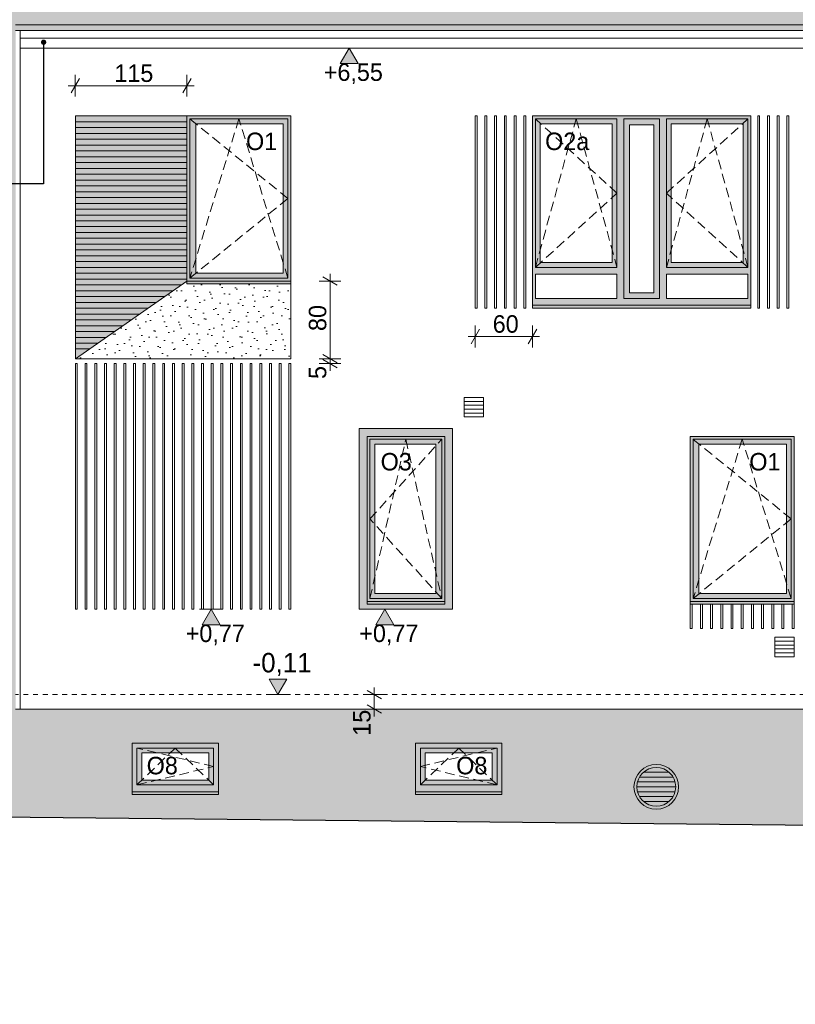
# Model space of a CAD drawing. Extents: x -149893 to 127691, y 5328 to 37028.
# Tile 4 of 88: x -119384 to -111393, y 17613 to 27755. Entities that reach past the tile are written whole.
import ezdxf

# ---------------------------------------------------------------- set-up
doc = ezdxf.new("R2010")
doc.units = 0
doc.header["$MEASUREMENT"] = 0
doc.linetypes.add('Hidden Line', pattern=[100, 50, -50])
doc.linetypes.add('Krawędzie ukryte', pattern=[150, 100, -50])
for name, color, linetype, lineweight, true_color in [('arch izolacje_Nr_Pióra__9', 7, 'Continuous', 13, 0x3dad99), ('Arch kolorystyka_Nr_Pióra__54', 7, 'Continuous', 25, 0xbd8b17), ('Arch kolorystyka_Nr_Pióra__81', 7, 'Continuous', 13, 0x6a6a6a), ('Arch okna_Nr_Pióra__82', 7, 'Continuous', 20, 0xaaaaaa), ('Arch okna_Nr_Pióra__84', 7, 'Continuous', 15, 0x41c341)]:
    doc.layers.add(name, color=color, linetype=linetype, lineweight=lineweight, true_color=true_color)
for name, color, linetype, lineweight in [('Arch okna_Nr_Pióra__100', 2, 'Continuous', 13), ('Arch okna_Nr_Pióra__19', 255, 'Continuous', 20), ('Arch okna_Nr_Pióra__5', 7, 'Continuous', 13), ('Arch opisy okien_Nr_Pióra__21', 7, 'Continuous', 13), ('Arch opisy_Nr_Pióra__21', 7, 'Continuous', 13), ('Arch wymiary_Nr_Pióra__21', 7, 'Continuous', 13), ('Arch wymiary_Nr_Pióra__5', 7, 'Continuous', 13), ('INWENT DACH_Nr_Pióra__21', 7, 'Continuous', 13), ('INWENT TEREN_Nr_Pióra__1', 7, 'Continuous', 25), ('INWENT. OKNA_Nr_Pióra__5', 7, 'Continuous', 13), ('INWENT.ŚCIANY_Nr_Pióra__5', 7, 'Continuous', 13)]:
    doc.layers.add(name, color=color, linetype=linetype, lineweight=lineweight)
doc.layers.add('Arch wymiary', color=7, linetype='Continuous')
doc.styles.add('GENERATED_STYLE_1', font='txt')
doc.styles.add('GENERATED_STYLE_3', font='txt')
doc.styles.add('GENERATED_STYLE_8', font='txt')
doc.dimstyles.new('GENERATED_STYLE__5', dxfattribs={"dimtxt": 179.999995, "dimasz": 114, "dimexe": 0.18, "dimexo": 0, "dimgap": 0.09, "dimtad": 1, "dimtih": 1, "dimtoh": 1, "dimdec": 0, "dimlfac": 0.1, "dimzin": 0, "dimdsep": 46, "dimtxsty": 'GENERATED_STYLE_3', "dimblk": 'ARROWHEAD_2', "dimblk1": 'ARROWHEAD_2', "dimblk2": 'ARROWHEAD_2', "dimcen": 0.09, "dimclrd": 7, "dimclre": 7, "dimclrt": 7, "dimazin": 0, "dimtfac": 1, "dimtdec": 4, "dimtmove": 0, "dimatfit": 3, "dimfxl": 0, "dimtolj": 1, "dimtzin": 0, "dimarcsym": 0})
doc.dimstyles.new('GENERATED_STYLE__6', dxfattribs={"dimtxt": 179.999995, "dimasz": 114, "dimexe": 0.18, "dimexo": 0, "dimgap": 0.09, "dimtad": 1, "dimdec": 0, "dimlfac": 0.1, "dimzin": 0, "dimdsep": 46, "dimtxsty": 'GENERATED_STYLE_3', "dimblk": 'ARROWHEAD_2', "dimblk1": 'ARROWHEAD_2', "dimblk2": 'ARROWHEAD_2', "dimcen": 0.09, "dimclrd": 7, "dimclre": 7, "dimclrt": 7, "dimazin": 0, "dimtfac": 1, "dimtdec": 4, "dimtmove": 0, "dimatfit": 3, "dimfxl": 0, "dimtolj": 1, "dimtzin": 0, "dimarcsym": 0})
doc.dimstyles.new('GENERATED_STYLE__8', dxfattribs={"dimtxt": 0.18, "dimasz": 109.44, "dimexe": 0.18, "dimexo": 0.0625, "dimgap": 0.09, "dimtad": 0, "dimtih": 1, "dimtoh": 1, "dimdec": 4, "dimzin": 0, "dimdsep": 46, "dimcen": 0.09, "dimadec": 0, "dimazin": 0, "dimtfac": 1, "dimtdec": 4, "dimtmove": 0, "dimatfit": 3, "dimldrblk": 'ARROWHEAD_11', "dimfxl": 0, "dimtolj": 1, "dimtzin": 0, "dimarcsym": 0})
pattern_1 = [(45, (0, 300), (-95.45942, 95.45942), [0, -90, 0, -135]), (110, (300, 300), (126.8585, 46.17272), [0, -66, 0, -114])]

# ---------------------------------------------------------------- blocks, each defined once
blk = doc.blocks.new('Wymiary_79', base_point=(-116724, 20803))
at = {"layer": 'Arch wymiary_Nr_Pióra__21', "linetype": 'Continuous'}
blk.add_hatch(color=256, dxfattribs=at).paths.add_polyline_path([(-116724, 20803), (-116816, 20963), (-116631, 20963)], flags=0)
for p, q in [((-116724, 20803), (-116816, 20963)), ((-116816, 20963), (-116631, 20963)), ((-116631, 20963), (-116724, 20803)), ((-116724, 20803), (-116844, 20803)), ((-116724, 20803), (-116604, 20803))]:
    blk.add_line(p, q, dxfattribs=at)
at = {"layer": 'Arch wymiary_Nr_Pióra__21', "insert": (-116986, 20995), "char_height": 200, "attachment_point": 7, "style": 'GENERATED_STYLE_1'}
blk.add_mtext('{-0,11}', dxfattribs=at)
blk = doc.blocks.new('*D349')
at = {"layer": 'Arch wymiary_Nr_Pióra__5', "linetype": 'Continuous'}
for p, q in [((-118811, 26962), (-118811, 27187)), ((-117661, 26962), (-117661, 27187)), ((-118768, 27150), (-118854, 27000)), ((-117704, 27000), (-117618, 27150)), ((-118884, 27075), (-118811, 27075)), ((-118811, 27075), (-117661, 27075)), ((-117661, 27075), (-117588, 27075))]:
    blk.add_line(p, q, dxfattribs=at)
at = {"layer": 'Arch wymiary_Nr_Pióra__5', "insert": (-118409, 27111), "char_height": 180, "attachment_point": 7, "style": 'GENERATED_STYLE_3'}
blk.add_mtext('{115}', dxfattribs=at)
blk = doc.blocks.new('ARROWHEAD_2')
at = {"color": 0, "linetype": 'Continuous', "lineweight": 0}
for p, q in [((0, 0), (-1, 0)), ((-0.378, -0.655), (0.378, 0.655))]:
    blk.add_line(p, q, dxfattribs=at)
blk = doc.blocks.new('*D350')
at = {"layer": 'Arch wymiary_Nr_Pióra__5', "linetype": 'Continuous'}
for p, q in [((-116074, 24263), (-116299, 24263)), ((-116262, 24306), (-116112, 24220)), ((-116262, 24256), (-116112, 24170)), ((-116187, 24213), (-116187, 24263)), ((-116074, 24213), (-116299, 24213)), ((-116187, 24139), (-116187, 24213))]:
    blk.add_line(p, q, dxfattribs=at)
at = {"layer": 'Arch wymiary_Nr_Pióra__5', "char_height": 180, "attachment_point": 7, "rotation": 90, "style": 'GENERATED_STYLE_3'}
for s, insert in [('{80}', (-116223, 24548)), ('{5}', (-116223, 24054))]:
    blk.add_mtext(s, dxfattribs=dict(at, insert=insert))
blk = doc.blocks.new('*D351')
at = {"layer": 'Arch wymiary_Nr_Pióra__5', "linetype": 'Continuous'}
for p, q in [((-116074, 25063), (-116299, 25063)), ((-116112, 25020), (-116262, 25106)), ((-116187, 25063), (-116187, 25136)), ((-116187, 24263), (-116187, 25063)), ((-116074, 24263), (-116299, 24263)), ((-116262, 24306), (-116112, 24220))]:
    blk.add_line(p, q, dxfattribs=at)
at = {"layer": 'Arch wymiary_Nr_Pióra__5', "char_height": 180, "attachment_point": 7, "rotation": 90, "style": 'GENERATED_STYLE_3'}
for s, insert in [('{80}', (-116223, 24548)), ('{5}', (-116223, 24054))]:
    blk.add_mtext(s, dxfattribs=dict(at, insert=insert))
blk = doc.blocks.new('*D352')
at = {"layer": 'Arch wymiary_Nr_Pióra__5', "linetype": 'Continuous'}
for p, q in [((-114648, 24567), (-114734, 24417)), ((-114691, 24379), (-114691, 24604)), ((-114144, 24417), (-114058, 24567)), ((-114101, 24379), (-114101, 24604)), ((-114764, 24492), (-114691, 24492)), ((-114691, 24492), (-114101, 24492)), ((-114101, 24492), (-114028, 24492))]:
    blk.add_line(p, q, dxfattribs=at)
at = {"layer": 'Arch wymiary_Nr_Pióra__5', "insert": (-114511, 24528), "char_height": 180, "attachment_point": 7, "style": 'GENERATED_STYLE_3'}
blk.add_mtext('{60}', dxfattribs=at)
blk = doc.blocks.new('Wymiary_99', base_point=(-117411, 21683))
at = {"layer": 'Arch wymiary_Nr_Pióra__5', "linetype": 'Continuous'}
blk.add_hatch(color=256, dxfattribs=at).paths.add_polyline_path([(-117411, 21683), (-117504, 21523), (-117318, 21523)], flags=0)
for p, q in [((-117411, 21683), (-117531, 21683)), ((-117411, 21683), (-117504, 21523)), ((-117411, 21683), (-117291, 21683)), ((-117318, 21523), (-117411, 21683)), ((-117504, 21523), (-117318, 21523))]:
    blk.add_line(p, q, dxfattribs=at)
at = {"layer": 'Arch wymiary_Nr_Pióra__5', "insert": (-117674, 21311), "char_height": 180, "attachment_point": 7, "style": 'GENERATED_STYLE_3'}
blk.add_mtext('{+0,77}', dxfattribs=at)
blk = doc.blocks.new('Wymiary_100', base_point=(-115624, 21683))
at = {"layer": 'Arch wymiary_Nr_Pióra__5', "linetype": 'Continuous'}
blk.add_hatch(color=256, dxfattribs=at).paths.add_polyline_path([(-115624, 21683), (-115716, 21523), (-115531, 21523)], flags=0)
for p, q in [((-115624, 21683), (-115744, 21683)), ((-115624, 21683), (-115716, 21523)), ((-115624, 21683), (-115504, 21683)), ((-115531, 21523), (-115624, 21683)), ((-115716, 21523), (-115531, 21523))]:
    blk.add_line(p, q, dxfattribs=at)
at = {"layer": 'Arch wymiary_Nr_Pióra__5', "insert": (-115886, 21311), "char_height": 180, "attachment_point": 7, "style": 'GENERATED_STYLE_3'}
blk.add_mtext('{+0,77}', dxfattribs=at)
blk = doc.blocks.new('*D388')
at = {"layer": 'Arch wymiary_Nr_Pióra__5', "linetype": 'Continuous'}
for p, q in [((-115619, 20803), (-115844, 20803)), ((-115656, 20760), (-115806, 20846)), ((-115731, 20803), (-115731, 20876)), ((-115731, 20653), (-115731, 20803)), ((-115806, 20696), (-115656, 20610)), ((-115619, 20653), (-115844, 20653)), ((-115731, 20579), (-115731, 20653))]:
    blk.add_line(p, q, dxfattribs=at)
at = {"layer": 'Arch wymiary_Nr_Pióra__5', "insert": (-115767, 20379), "char_height": 180, "attachment_point": 7, "rotation": 90, "style": 'GENERATED_STYLE_3'}
blk.add_mtext('{15}', dxfattribs=at)
blk = doc.blocks.new('Wymiary_110', base_point=(-115990, 27463))
at = {"layer": 'Arch wymiary_Nr_Pióra__5', "linetype": 'Continuous'}
blk.add_hatch(color=256, dxfattribs=at).paths.add_polyline_path([(-115990, 27463), (-116082, 27303), (-115897, 27303)], flags=0)
for p, q in [((-115990, 27463), (-116110, 27463)), ((-115990, 27463), (-116082, 27303)), ((-115990, 27463), (-115870, 27463)), ((-115897, 27303), (-115990, 27463)), ((-116082, 27303), (-115897, 27303))]:
    blk.add_line(p, q, dxfattribs=at)
at = {"layer": 'Arch wymiary_Nr_Pióra__5', "insert": (-116252, 27091), "char_height": 180, "attachment_point": 7, "style": 'GENERATED_STYLE_3'}
blk.add_mtext('{+6,55}', dxfattribs=at)
blk = doc.blocks.new('ARROWHEAD_11')
at = {"color": 0, "linetype": 'Continuous', "lineweight": 0}
blk.add_line((0, 0), (-1, 0), dxfattribs=at)
at = {"color": 0, "linetype": 'Continuous', "lineweight": 0, "const_width": 0.25, "flags": 128}
blk.add_lwpolyline([(-0.125, 0, 1), (0.125, 0, 1)], format="xyb", close=True, dxfattribs=at)

msp = doc.modelspace()

# ---------------------------------------------------------------- hatches: boundary and pattern name
at = {"layer": 'Arch kolorystyka_Nr_Pióra__54', "linetype": 'Continuous'}
msp.add_hatch(color=256, dxfattribs=at).paths.add_polyline_path([(-118810.9, 24262.8), (-117660.9, 25062.8), (-117660.9, 26762.8), (-118810.9, 26762.8)], flags=0)
at = {"layer": 'Arch kolorystyka_Nr_Pióra__81', "linetype": 'Continuous'}
h = msp.add_hatch(color=256, dxfattribs=at)
h.paths.add_polyline_path([(-120405.9, 33202.8), (-120405.9, 27642.9), (-119535.9, 27642.9), (-119535.9, 19539.6), (-119425.9, 19539.6), (-119425.9, 27642.9), (-101695.9, 27642.9), (-101695.9, 19602.8), (-101715.9, 19602.8), (-101715.9, 19542.8, 0.4142136), (-101695.9, 19522.8), (-101695.9, 19359.6), (-101585.9, 19359.6), (-101585.9, 19522.8, 0.4142136), (-101565.9, 19542.8), (-101565.9, 19602.8), (-101585.9, 19602.8), (-101585.9, 27642.9), (-90183.4, 27642.9), (-90183.4, 19192.8), (-90073.4, 19192.8), (-90073.4, 27642.9), (-77115.9, 27642.9), (-77115.9, 19292.8), (-77005.9, 19292.8), (-77005.9, 27642.9), (-76315.9, 27642.9), (-76315.9, 33202.8), (-78565.9, 33202.8), (-78565.9, 33762.8), (-80315.9, 33762.8), (-80315.9, 33202.8), (-80905.9, 33202.8), (-80905.9, 33762.8), (-81545.9, 33762.8), (-81545.9, 33202.8), (-104413, 33202.8), (-104413, 33762.8), (-106715.4, 33762.8), (-106715.4, 33202.8), (-107814.8, 33202.8), (-107814.8, 33762.8), (-111476.4, 33762.8), (-111476.4, 33202.8), (-112589.5, 33202.8), (-112589.5, 33762.8), (-114291.8, 33762.8), (-114291.8, 33202.8), (-115135.1, 33202.8), (-115135.1, 33762.8), (-117437.5, 33762.8), (-117437.5, 33202.8)], flags=0)
h.paths.add_polyline_path([(-118310.9, 29036.9), (-118310.9, 29889.3), (-117230.9, 29889.3), (-117230.9, 29036.9)], flags=0)
h.paths.add_polyline_path([(-113810.9, 29036.9), (-114890.9, 29036.9), (-114890.9, 29889.3), (-113810.9, 29889.3)], flags=0)
h.paths.add_polyline_path([(-113660.9, 29889.3), (-112580.9, 29889.3), (-112580.9, 29036.9), (-113660.9, 29036.9)], flags=0)
h.paths.add_polyline_path([(-110885.9, 29036.9), (-110885.9, 29889.3), (-109805.9, 29889.3), (-109805.9, 29036.9)], flags=0)
h.paths.add_polyline_path([(-108575.9, 29036.9), (-109655.9, 29036.9), (-109655.9, 29889.3), (-108575.9, 29889.3)], flags=0)
h.paths.add_polyline_path([(-106595.9, 29889.3), (-105515.9, 29889.3), (-105515.9, 29036.9), (-106595.9, 29036.9)], flags=0)
h.paths.add_polyline_path([(-105365.9, 29036.9), (-105365.9, 29889.3), (-104285.9, 29889.3), (-104285.9, 29036.9)], flags=0)
h.paths.add_polyline_path([(-101135.9, 29036.9), (-102215.9, 29036.9), (-102215.9, 29889.3), (-101135.9, 29889.3)], flags=0)
h.paths.add_polyline_path([(-96905.9, 29036.9), (-97985.9, 29036.9), (-97985.9, 29889.3), (-96905.9, 29889.3)], flags=0)
h.paths.add_polyline_path([(-96770.9, 29889.3), (-95690.9, 29889.3), (-95690.9, 29036.9), (-96770.9, 29036.9)], flags=0)
h.paths.add_polyline_path([(-95555.9, 29036.9), (-95555.9, 29889.3), (-94475.9, 29889.3), (-94475.9, 29036.9)], flags=0)
h.paths.add_polyline_path([(-90855.9, 29036.9), (-90855.9, 29889.3), (-89775.9, 29889.3), (-89775.9, 29036.9)], flags=0)
h.paths.add_polyline_path([(-86135.9, 29036.9), (-87215.9, 29036.9), (-87215.9, 29889.3), (-86135.9, 29889.3)], flags=0)
h.paths.add_polyline_path([(-83955.9, 29889.3), (-82875.9, 29889.3), (-82875.9, 29036.9), (-83955.9, 29036.9)], flags=0)
at = {"layer": 'Arch okna_Nr_Pióra__100', "linetype": 'Continuous'}
h = msp.add_hatch(color=256, dxfattribs=at)
h.paths.add_polyline_path([(-115885.9, 21682.8), (-114925.9, 21682.8), (-114925.9, 23542.8), (-115885.9, 23542.8)], flags=0)
h.paths.add_polyline_path([(-115805.9, 21732.8), (-115005.9, 21732.8), (-115005.9, 23462.8), (-115805.9, 23462.8)], flags=0)
at = {"layer": 'Arch okna_Nr_Pióra__19', "linetype": 'Continuous'}
h = msp.add_hatch(dxfattribs=at)
h.set_pattern_fill('Carpet', color=256, style=0, pattern_type=2)
h.set_pattern_definition(pattern_1)
h.paths.add_polyline_path([(-118810.9, 24262.8), (-116590.9, 24262.8), (-116590.9, 25032.8), (-117660.9, 25032.8), (-117660.9, 25062.8)], flags=0)
h = msp.add_hatch(dxfattribs=at)
h.set_pattern_fill('Carpet', color=256, style=0, pattern_type=2)
h.set_pattern_definition(pattern_1)
h.paths.add_polyline_path([(-119425.9, 19539.6), (-100915.9, 19352.8), (-98195.9, 19322.8), (-98195.9, 19112.8), (-97445.9, 19112.8), (-97445.9, 18962.8), (-97205.9, 18962.8), (-97205.9, 18812.8), (-96955.9, 18812.8), (-96955.9, 18662.8), (-96705.9, 18662.8), (-96705.9, 18512.8), (-96455.9, 18512.8), (-96455.9, 18362.8), (-96205.9, 18362.8), (-96205.9, 18212.8), (-95955.9, 18212.8), (-95955.9, 18095.9), (-95705.9, 18095.9), (-95705.9, 17912.8), (-95455.9, 17912.8), (-95455.9, 17762.8), (-95205.9, 17762.8), (-95205.9, 17612.8), (-94855.9, 17612.8), (-94855.9, 20062.8), (-93705.9, 20062.8), (-93705.9, 17612.8), (-93595.9, 17612.8), (-93595.9, 19322.8), (-93215.9, 19322.8), (-93215.9, 19192.8), (-90183.4, 19192.8), (-90183.4, 20652.8), (-119425.9, 20652.8)], flags=0)
h.paths.add_polyline_path([(-118225.9, 19772.8), (-117335.9, 19772.8), (-117335.9, 20302.8), (-118225.9, 20302.8)], flags=0)
h.paths.add_polyline_path([(-112595.9, 19852.8, 1), (-113055.9, 19852.8, 1)], flags=0)
h.paths.add_polyline_path([(-115305.9, 19772.8), (-114415.9, 19772.8), (-114415.9, 20302.8), (-115305.9, 20302.8)], flags=0)
h.paths.add_polyline_path([(-110175.9, 19772.8), (-109285.9, 19772.8), (-109285.9, 20302.8), (-110175.9, 20302.8)], flags=0)
h.paths.add_polyline_path([(-100565.9, 19762.8), (-99385.9, 19762.8), (-99385.9, 20342.8), (-100565.9, 20342.8)], flags=0)
h.paths.add_polyline_path([(-98635.9, 20062.8), (-98335.9, 20062.8), (-98335.9, 20262.8), (-98635.9, 20262.8)], flags=0)
h.paths.add_polyline_path([(-96945.9, 19162.8), (-95175.9, 19162.8), (-95175.9, 20062.8), (-96945.9, 20062.8)], flags=0)
at = {"layer": 'Arch okna_Nr_Pióra__82', "linetype": 'Continuous'}
h = msp.add_hatch(color=256, dxfattribs=at)
h.paths.add_polyline_path([(-117660.9, 25062.8), (-116590.9, 25062.8), (-116590.9, 26762.8), (-117660.9, 26762.8)], flags=0)
h.paths.add_polyline_path([(-117570.9, 25142.8), (-116670.9, 25142.8), (-116670.9, 26682.8), (-117570.9, 26682.8)], flags=0)
h = msp.add_hatch(color=256, dxfattribs=at)
h.paths.add_polyline_path([(-114100.9, 24782.8), (-111850.9, 24782.8), (-111850.9, 26762.8), (-114100.9, 26762.8)], flags=0)
h.paths.add_polyline_path([(-113230.9, 24882.8), (-114070.9, 24882.8), (-114070.9, 25132.8), (-113230.9, 25132.8)], flags=0)
h.paths.add_polyline_path([(-113280.9, 25252.8), (-114020.9, 25252.8), (-114020.9, 26682.8), (-113280.9, 26682.8)], flags=0)
h.paths.add_polyline_path([(-112790.9, 24882.8), (-113160.9, 24882.8), (-113160.9, 26732.8), (-112790.9, 26732.8)], flags=0)
h.paths.add_polyline_path([(-112720.9, 25132.8), (-111880.9, 25132.8), (-111880.9, 24882.8), (-112720.9, 24882.8)], flags=0)
h.paths.add_polyline_path([(-111930.9, 25252.8), (-112670.9, 25252.8), (-112670.9, 26682.8), (-111930.9, 26682.8)], flags=0)
for points in [[(-117660.9, 25032.8), (-117660.9, 25062.8), (-116590.9, 25062.8), (-116590.9, 25032.8)], [(-111405.9, 21732.8), (-111405.9, 21762.8), (-112475.9, 21762.8), (-112475.9, 21732.8)], [(-112595.9, 19852.8, 1), (-113055.9, 19852.8, 1)]]:
    msp.add_hatch(color=256, dxfattribs=at).paths.add_polyline_path(points, flags=0)
h = msp.add_hatch(color=256, dxfattribs=at)
h.paths.add_polyline_path([(-115005.9, 21732.8), (-115805.9, 21732.8), (-115805.9, 23462.8), (-115005.9, 23462.8)], flags=0)
h.paths.add_polyline_path([(-115095.9, 21842.8), (-115725.9, 21842.8), (-115725.9, 23382.8), (-115095.9, 23382.8)], flags=0)
h = msp.add_hatch(color=256, dxfattribs=at)
h.paths.add_polyline_path([(-112475.9, 21762.8), (-111405.9, 21762.8), (-111405.9, 23462.8), (-112475.9, 23462.8)], flags=0)
h.paths.add_polyline_path([(-112385.9, 21842.8), (-111485.9, 21842.8), (-111485.9, 23382.8), (-112385.9, 23382.8)], flags=0)
h = msp.add_hatch(color=256, dxfattribs=at)
h.paths.add_polyline_path([(-118225.9, 19772.8), (-117335.9, 19772.8), (-117335.9, 20302.8), (-118225.9, 20302.8)], flags=0)
h.paths.add_polyline_path([(-117435.9, 19922.8), (-118125.9, 19922.8), (-118125.9, 20202.8), (-117435.9, 20202.8)], flags=0)
h = msp.add_hatch(color=256, dxfattribs=at)
h.paths.add_polyline_path([(-114415.9, 19772.8), (-115305.9, 19772.8), (-115305.9, 20302.8), (-114415.9, 20302.8)], flags=0)
h.paths.add_polyline_path([(-115205.9, 19922.8), (-114515.9, 19922.8), (-114515.9, 20202.8), (-115205.9, 20202.8)], flags=0)
at = {"layer": 'Arch okna_Nr_Pióra__84', "linetype": 'Continuous'}
h = msp.add_hatch(color=256, dxfattribs=at)
h.paths.add_polyline_path([(-113160.9, 24882.8), (-112790.9, 24882.8), (-112790.9, 26732.8), (-113160.9, 26732.8)], flags=0)
h.paths.add_polyline_path([(-113100.9, 26672.8), (-113100.9, 24942.8), (-112850.9, 24942.8), (-112850.9, 26672.8)], flags=0)

# ---------------------------------------------------------------- linework, layer by layer
at = {"layer": 'arch izolacje_Nr_Pióra__9', "linetype": 'Continuous'}
for p, q in [((-119380.9, 20652.8), (-119380.9, 27642.9)), ((-119380.9, 27562.8), (-101740.9, 27562.8)), ((-119380.9, 27462.8), (-101740.9, 27462.8)), ((-118810.9, 24262.8), (-118810.9, 26762.8)), ((-118810.9, 26762.8), (-117660.9, 26762.8)), ((-118810.9, 26702.8), (-117660.9, 26702.8)), ((-114690.9, 26762.8), (-114690.9, 24782.8)), ((-114670.9, 26762.8), (-114690.9, 26762.8)), ((-114670.9, 26762.8), (-114670.9, 24782.8)), ((-114590.9, 26762.8), (-114590.9, 24782.8)), ((-114570.9, 26762.8), (-114590.9, 26762.8)), ((-114570.9, 26762.8), (-114570.9, 24782.8)), ((-114490.9, 26762.8), (-114490.9, 24782.8)), ((-114470.9, 26762.8), (-114490.9, 26762.8)), ((-114470.9, 26762.8), (-114470.9, 24782.8)), ((-114390.9, 26762.8), (-114390.9, 24782.8)), ((-114370.9, 26762.8), (-114390.9, 26762.8)), ((-114370.9, 26762.8), (-114370.9, 24782.8)), ((-114270.9, 26762.8), (-114290.9, 26762.8)), ((-114290.9, 26762.8), (-114290.9, 24782.8)), ((-114270.9, 26762.8), (-114270.9, 24782.8)), ((-114170.9, 26762.8), (-114190.9, 26762.8)), ((-114190.9, 26762.8), (-114190.9, 24782.8)), ((-114170.9, 26762.8), (-114170.9, 24782.8)), ((-111780.9, 26762.8), (-111760.9, 26762.8)), ((-111780.9, 26762.8), (-111780.9, 24782.8)), ((-111760.9, 26762.8), (-111760.9, 24782.8)), ((-111680.9, 26762.8), (-111660.9, 26762.8)), ((-111680.9, 26762.8), (-111680.9, 24782.8)), ((-111660.9, 26762.8), (-111660.9, 24782.8)), ((-111580.9, 26762.8), (-111580.9, 24782.8)), ((-111580.9, 26762.8), (-111560.9, 26762.8)), ((-111560.9, 26762.8), (-111560.9, 24782.8)), ((-111480.9, 26762.8), (-111480.9, 24782.8)), ((-111480.9, 26762.8), (-111460.9, 26762.8)), ((-111460.9, 26762.8), (-111460.9, 24782.8)), ((-118810.9, 26642.8), (-117660.9, 26642.8)), ((-118810.9, 26582.8), (-117660.9, 26582.8)), ((-118810.9, 26522.8), (-117660.9, 26522.8)), ((-118810.9, 26462.8), (-117660.9, 26462.8)), ((-118810.9, 26402.8), (-117660.9, 26402.8)), ((-118810.9, 26342.8), (-117660.9, 26342.8)), ((-118810.9, 26282.8), (-117660.9, 26282.8)), ((-118810.9, 26222.8), (-117660.9, 26222.8)), ((-118810.9, 26162.8), (-117660.9, 26162.8)), ((-118810.9, 26102.8), (-117660.9, 26102.8)), ((-118810.9, 26042.8), (-117660.9, 26042.8)), ((-118810.9, 25982.8), (-117660.9, 25982.8)), ((-118810.9, 25922.8), (-117660.9, 25922.8)), ((-118810.9, 25862.8), (-117660.9, 25862.8)), ((-118810.9, 25802.8), (-117660.9, 25802.8)), ((-118810.9, 25742.8), (-117660.9, 25742.8)), ((-118810.9, 25682.8), (-117660.9, 25682.8)), ((-118810.9, 25622.8), (-117660.9, 25622.8)), ((-118810.9, 25562.8), (-117660.9, 25562.8)), ((-118810.9, 25502.8), (-117660.9, 25502.8)), ((-118810.9, 25442.8), (-117660.9, 25442.8)), ((-118810.9, 25382.8), (-117660.9, 25382.8)), ((-118810.9, 25322.8), (-117660.9, 25322.8)), ((-118810.9, 25262.8), (-117660.9, 25262.8)), ((-118810.9, 25202.8), (-117660.9, 25202.8)), ((-118810.9, 25142.8), (-117660.9, 25142.8)), ((-118810.9, 25082.8), (-117660.9, 25082.8)), ((-117660.9, 25062.8), (-118810.9, 24262.8)), ((-118810.9, 25022.8), (-117718.4, 25022.8)), ((-118810.9, 24962.8), (-117804.7, 24962.8)), ((-116590.9, 25032.8), (-116590.9, 24262.8)), ((-118810.9, 24902.8), (-117890.9, 24902.8)), ((-118810.9, 24842.8), (-117977.2, 24842.8)), ((-118810.9, 24782.8), (-118063.4, 24782.8)), ((-114670.9, 24782.8), (-114690.9, 24782.8)), ((-114570.9, 24782.8), (-114590.9, 24782.8)), ((-114470.9, 24782.8), (-114490.9, 24782.8)), ((-114370.9, 24782.8), (-114390.9, 24782.8)), ((-114270.9, 24782.8), (-114290.9, 24782.8)), ((-114170.9, 24782.8), (-114190.9, 24782.8)), ((-111780.9, 24782.8), (-111760.9, 24782.8)), ((-111680.9, 24782.8), (-111660.9, 24782.8)), ((-111580.9, 24782.8), (-111560.9, 24782.8)), ((-111480.9, 24782.8), (-111460.9, 24782.8)), ((-118810.9, 24722.8), (-118149.7, 24722.8)), ((-118810.9, 24662.8), (-118235.9, 24662.8)), ((-118810.9, 24602.8), (-118322.2, 24602.8)), ((-118810.9, 24542.8), (-118408.4, 24542.8)), ((-118810.9, 24482.8), (-118494.7, 24482.8)), ((-118810.9, 24422.8), (-118580.9, 24422.8)), ((-118810.9, 24362.8), (-118667.2, 24362.8)), ((-116590.9, 24262.8), (-118810.9, 24262.8)), ((-118790.9, 24212.8), (-118810.9, 24212.8)), ((-118810.9, 24212.8), (-118810.9, 21682.8)), ((-118790.9, 24212.8), (-118790.9, 21682.8)), ((-118690.9, 24212.8), (-118710.9, 24212.8)), ((-118710.9, 24212.8), (-118710.9, 21682.8)), ((-118690.9, 24212.8), (-118690.9, 21682.8)), ((-118590.9, 24212.8), (-118610.9, 24212.8)), ((-118610.9, 24212.8), (-118610.9, 21682.8)), ((-118590.9, 24212.8), (-118590.9, 21682.8)), ((-118490.9, 24212.8), (-118510.9, 24212.8)), ((-118510.9, 24212.8), (-118510.9, 21682.8)), ((-118490.9, 24212.8), (-118490.9, 21682.8)), ((-118390.9, 24212.8), (-118410.9, 24212.8)), ((-118410.9, 24212.8), (-118410.9, 21682.8)), ((-118390.9, 24212.8), (-118390.9, 21682.8)), ((-118290.9, 24212.8), (-118310.9, 24212.8)), ((-118310.9, 24212.8), (-118310.9, 21682.8)), ((-118290.9, 24212.8), (-118290.9, 21682.8)), ((-118190.9, 24212.8), (-118210.9, 24212.8)), ((-118210.9, 24212.8), (-118210.9, 21682.8)), ((-118190.9, 24212.8), (-118190.9, 21682.8)), ((-118090.9, 24212.8), (-118110.9, 24212.8)), ((-118110.9, 24212.8), (-118110.9, 21682.8)), ((-118090.9, 24212.8), (-118090.9, 21682.8)), ((-117990.9, 24212.8), (-118010.9, 24212.8)), ((-118010.9, 24212.8), (-118010.9, 21682.8)), ((-117990.9, 24212.8), (-117990.9, 21682.8)), ((-117890.9, 24212.8), (-117910.9, 24212.8)), ((-117910.9, 24212.8), (-117910.9, 21682.8)), ((-117890.9, 24212.8), (-117890.9, 21682.8)), ((-117790.9, 24212.8), (-117810.9, 24212.8)), ((-117810.9, 24212.8), (-117810.9, 21682.8)), ((-117790.9, 24212.8), (-117790.9, 21682.8)), ((-117690.9, 24212.8), (-117710.9, 24212.8)), ((-117710.9, 24212.8), (-117710.9, 21682.8)), ((-117690.9, 24212.8), (-117690.9, 21682.8)), ((-117590.9, 24212.8), (-117610.9, 24212.8)), ((-117610.9, 24212.8), (-117610.9, 21682.8)), ((-117590.9, 24212.8), (-117590.9, 21682.8)), ((-117490.9, 24212.8), (-117510.9, 24212.8)), ((-117510.9, 24212.8), (-117510.9, 21682.8)), ((-117490.9, 24212.8), (-117490.9, 21682.8)), ((-117390.9, 24212.8), (-117410.9, 24212.8)), ((-117410.9, 24212.8), (-117410.9, 21682.8)), ((-117390.9, 24212.8), (-117390.9, 21682.8)), ((-117290.9, 24212.8), (-117310.9, 24212.8)), ((-117310.9, 24212.8), (-117310.9, 21682.8)), ((-117290.9, 24212.8), (-117290.9, 21682.8)), ((-117190.9, 24212.8), (-117210.9, 24212.8)), ((-117210.9, 24212.8), (-117210.9, 21682.8)), ((-117190.9, 24212.8), (-117190.9, 21682.8)), ((-117090.9, 24212.8), (-117110.9, 24212.8)), ((-117110.9, 24212.8), (-117110.9, 21682.8)), ((-117090.9, 24212.8), (-117090.9, 21682.8)), ((-116990.9, 24212.8), (-117010.9, 24212.8)), ((-117010.9, 24212.8), (-117010.9, 21682.8)), ((-116990.9, 24212.8), (-116990.9, 21682.8)), ((-116890.9, 24212.8), (-116910.9, 24212.8)), ((-116910.9, 24212.8), (-116910.9, 21682.8)), ((-116890.9, 24212.8), (-116890.9, 21682.8)), ((-116790.9, 24212.8), (-116810.9, 24212.8)), ((-116810.9, 24212.8), (-116810.9, 21682.8)), ((-116790.9, 24212.8), (-116790.9, 21682.8)), ((-116690.9, 24212.8), (-116710.9, 24212.8)), ((-116710.9, 24212.8), (-116710.9, 21682.8)), ((-116690.9, 24212.8), (-116690.9, 21682.8)), ((-116590.9, 24212.8), (-116610.9, 24212.8)), ((-116610.9, 24212.8), (-116610.9, 21682.8)), ((-116590.9, 24212.8), (-116590.9, 21682.8)), ((-115885.9, 23542.8), (-114925.9, 23542.8)), ((-115885.9, 23542.8), (-115885.9, 21682.8)), ((-114925.9, 23542.8), (-114925.9, 21682.8)), ((-112475.9, 21482.8), (-112475.9, 21732.8)), ((-112455.9, 21482.8), (-112455.9, 21732.8)), ((-112370.9, 21482.8), (-112370.9, 21732.8)), ((-112350.9, 21482.8), (-112350.9, 21732.8)), ((-112265.9, 21482.8), (-112265.9, 21732.8)), ((-112245.9, 21482.8), (-112245.9, 21732.8)), ((-112160.9, 21482.8), (-112160.9, 21732.8)), ((-112140.9, 21482.8), (-112140.9, 21732.8)), ((-112055.9, 21482.8), (-112055.9, 21732.8)), ((-112035.9, 21482.8), (-112035.9, 21732.8)), ((-111950.9, 21482.8), (-111950.9, 21732.8)), ((-111930.9, 21482.8), (-111930.9, 21732.8)), ((-111845.9, 21482.8), (-111845.9, 21732.8)), ((-111825.9, 21482.8), (-111825.9, 21732.8)), ((-111740.9, 21482.8), (-111740.9, 21732.8)), ((-111720.9, 21482.8), (-111720.9, 21732.8)), ((-111635.9, 21482.8), (-111635.9, 21732.8)), ((-111615.9, 21482.8), (-111615.9, 21732.8)), ((-111530.9, 21482.8), (-111530.9, 21732.8)), ((-111510.9, 21482.8), (-111510.9, 21732.8)), ((-111425.9, 21732.8), (-111425.9, 21482.8)), ((-111405.9, 21732.8), (-111405.9, 21482.8)), ((-118810.9, 21682.8), (-118790.9, 21682.8)), ((-118710.9, 21682.8), (-118690.9, 21682.8)), ((-118610.9, 21682.8), (-118590.9, 21682.8)), ((-118510.9, 21682.8), (-118490.9, 21682.8)), ((-118410.9, 21682.8), (-118390.9, 21682.8)), ((-118310.9, 21682.8), (-118290.9, 21682.8)), ((-118210.9, 21682.8), (-118190.9, 21682.8)), ((-118110.9, 21682.8), (-118090.9, 21682.8)), ((-118010.9, 21682.8), (-117990.9, 21682.8)), ((-117910.9, 21682.8), (-117890.9, 21682.8)), ((-117810.9, 21682.8), (-117790.9, 21682.8)), ((-117710.9, 21682.8), (-117690.9, 21682.8)), ((-117610.9, 21682.8), (-117590.9, 21682.8)), ((-117510.9, 21682.8), (-117490.9, 21682.8)), ((-117410.9, 21682.8), (-117390.9, 21682.8)), ((-117310.9, 21682.8), (-117290.9, 21682.8)), ((-117210.9, 21682.8), (-117190.9, 21682.8)), ((-117110.9, 21682.8), (-117090.9, 21682.8)), ((-117010.9, 21682.8), (-116990.9, 21682.8)), ((-116910.9, 21682.8), (-116890.9, 21682.8)), ((-116810.9, 21682.8), (-116790.9, 21682.8)), ((-116710.9, 21682.8), (-116690.9, 21682.8)), ((-116610.9, 21682.8), (-116590.9, 21682.8)), ((-115885.9, 21682.8), (-114925.9, 21682.8)), ((-112455.9, 21482.8), (-112475.9, 21482.8)), ((-112350.9, 21482.8), (-112370.9, 21482.8)), ((-112245.9, 21482.8), (-112265.9, 21482.8)), ((-112140.9, 21482.8), (-112160.9, 21482.8)), ((-112035.9, 21482.8), (-112055.9, 21482.8)), ((-111930.9, 21482.8), (-111950.9, 21482.8)), ((-111825.9, 21482.8), (-111845.9, 21482.8)), ((-111720.9, 21482.8), (-111740.9, 21482.8)), ((-111615.9, 21482.8), (-111635.9, 21482.8)), ((-111510.9, 21482.8), (-111530.9, 21482.8)), ((-111425.9, 21482.8), (-111405.9, 21482.8)), ((-101695.9, 20652.8), (-119425.9, 20652.8))]:
    msp.add_line(p, q, dxfattribs=at)
at = {"layer": 'Arch okna_Nr_Pióra__5', "linetype": 'Continuous'}
for p, q in [((-117630.9, 26732.8), (-117630.9, 25092.8)), ((-117630.9, 26732.8), (-116620.9, 26732.8)), ((-117570.9, 26682.8), (-116670.9, 26682.8)), ((-117570.9, 26682.8), (-117570.9, 25142.8)), ((-116670.9, 26682.8), (-116670.9, 25142.8)), ((-116620.9, 26732.8), (-116620.9, 25092.8)), ((-114070.9, 26732.8), (-113230.9, 26732.8)), ((-114070.9, 26732.8), (-114070.9, 25202.8)), ((-114020.9, 26682.8), (-114020.9, 25252.8)), ((-114020.9, 26682.8), (-113280.9, 26682.8)), ((-113280.9, 25252.8), (-113280.9, 26682.8)), ((-113230.9, 25202.8), (-113230.9, 26732.8)), ((-113160.9, 26732.8), (-112790.9, 26732.8)), ((-113160.9, 24882.8), (-113160.9, 26732.8)), ((-112790.9, 24882.8), (-112790.9, 26732.8)), ((-112720.9, 26732.8), (-111880.9, 26732.8)), ((-112720.9, 25202.8), (-112720.9, 26732.8)), ((-112670.9, 25252.8), (-112670.9, 26682.8)), ((-112670.9, 26682.8), (-111930.9, 26682.8)), ((-111930.9, 26682.8), (-111930.9, 25252.8)), ((-111880.9, 26732.8), (-111880.9, 25202.8)), ((-113100.9, 24942.8), (-113100.9, 26672.8)), ((-113100.9, 26672.8), (-112850.9, 26672.8)), ((-112850.9, 24942.8), (-112850.9, 26672.8)), ((-114070.9, 25202.8), (-113230.9, 25202.8)), ((-114020.9, 25252.8), (-113280.9, 25252.8)), ((-112720.9, 25202.8), (-111880.9, 25202.8)), ((-112670.9, 25252.8), (-111930.9, 25252.8)), ((-117630.9, 25092.8), (-116620.9, 25092.8)), ((-117570.9, 25142.8), (-116670.9, 25142.8)), ((-114070.9, 25132.8), (-113230.9, 25132.8)), ((-114070.9, 25132.8), (-114070.9, 24882.8)), ((-113230.9, 24882.8), (-113230.9, 25132.8)), ((-112720.9, 25132.8), (-111880.9, 25132.8)), ((-112720.9, 24882.8), (-112720.9, 25132.8)), ((-111880.9, 25132.8), (-111880.9, 24882.8)), ((-114070.9, 24882.8), (-113230.9, 24882.8)), ((-113160.9, 24882.8), (-112790.9, 24882.8)), ((-113100.9, 24942.8), (-112850.9, 24942.8)), ((-112720.9, 24882.8), (-111880.9, 24882.8)), ((-115035.9, 23432.8), (-115775.9, 23432.8)), ((-115775.9, 23432.8), (-115775.9, 21792.8)), ((-115035.9, 23432.8), (-115035.9, 21792.8)), ((-112445.9, 23432.8), (-112445.9, 21792.8)), ((-112445.9, 23432.8), (-111435.9, 23432.8)), ((-111435.9, 23432.8), (-111435.9, 21792.8)), ((-115725.9, 23382.8), (-115725.9, 21842.8)), ((-115095.9, 23382.8), (-115725.9, 23382.8)), ((-115095.9, 23382.8), (-115095.9, 21842.8)), ((-112385.9, 23382.8), (-111485.9, 23382.8)), ((-112385.9, 23382.8), (-112385.9, 21842.8)), ((-111485.9, 23382.8), (-111485.9, 21842.8)), ((-115095.9, 21842.8), (-115725.9, 21842.8)), ((-112385.9, 21842.8), (-111485.9, 21842.8)), ((-115035.9, 21792.8), (-115775.9, 21792.8)), ((-112445.9, 21792.8), (-111435.9, 21792.8)), ((-117385.9, 20252.8), (-118175.9, 20252.8)), ((-118175.9, 20252.8), (-118175.9, 19872.8)), ((-118125.9, 20202.8), (-118125.9, 19922.8)), ((-117435.9, 20202.8), (-118125.9, 20202.8)), ((-117435.9, 20202.8), (-117435.9, 19922.8)), ((-117385.9, 20252.8), (-117385.9, 19872.8)), ((-115255.9, 20252.8), (-114465.9, 20252.8)), ((-115255.9, 20252.8), (-115255.9, 19872.8)), ((-115205.9, 20202.8), (-115205.9, 19922.8)), ((-115205.9, 20202.8), (-114515.9, 20202.8)), ((-114515.9, 20202.8), (-114515.9, 19922.8)), ((-114465.9, 20252.8), (-114465.9, 19872.8)), ((-118125.9, 19922.8), (-117435.9, 19922.8)), ((-114515.9, 19922.8), (-115205.9, 19922.8)), ((-118225.9, 19802.8), (-118225.9, 19772.8)), ((-118175.9, 19872.8), (-117385.9, 19872.8)), ((-117335.9, 19772.8), (-117335.9, 19802.8)), ((-115305.9, 19772.8), (-115305.9, 19802.8)), ((-114465.9, 19872.8), (-115255.9, 19872.8)), ((-114415.9, 19802.8), (-114415.9, 19772.8)), ((-118225.9, 19772.8), (-117335.9, 19772.8)), ((-114415.9, 19772.8), (-115305.9, 19772.8))]:
    msp.add_line(p, q, dxfattribs=at)
at = {"layer": 'Arch okna_Nr_Pióra__5', "linetype": 'Krawędzie ukryte'}
for p, q in [((-116620.9, 25912.8), (-117630.9, 26732.8)), ((-117125.9, 26732.8), (-117630.9, 25092.8)), ((-116620.9, 25092.8), (-117125.9, 26732.8)), ((-113230.9, 25967.8), (-114070.9, 26732.8)), ((-114070.9, 25202.8), (-113650.9, 26732.8)), ((-113650.9, 26732.8), (-113230.9, 25202.8)), ((-112720.9, 25967.8), (-111880.9, 26732.8)), ((-112300.9, 26732.8), (-112720.9, 25202.8)), ((-111880.9, 25202.8), (-112300.9, 26732.8)), ((-114070.9, 25202.8), (-113230.9, 25967.8)), ((-111880.9, 25202.8), (-112720.9, 25967.8)), ((-117630.9, 25092.8), (-116620.9, 25912.8)), ((-115775.9, 22612.8), (-115035.9, 23432.8)), ((-115775.9, 21792.8), (-115405.9, 23432.8)), ((-115405.9, 23432.8), (-115035.9, 21792.8)), ((-111435.9, 22612.8), (-112445.9, 23432.8)), ((-111940.9, 23432.8), (-112445.9, 21792.8)), ((-111435.9, 21792.8), (-111940.9, 23432.8)), ((-115035.9, 21792.8), (-115775.9, 22612.8)), ((-112445.9, 21792.8), (-111435.9, 22612.8)), ((-117385.9, 20062.8), (-118175.9, 20252.8)), ((-118175.9, 19872.8), (-117780.9, 20252.8)), ((-117780.9, 20252.8), (-117385.9, 19872.8)), ((-115255.9, 20062.8), (-114465.9, 20252.8)), ((-114860.9, 20252.8), (-115255.9, 19872.8)), ((-114465.9, 19872.8), (-114860.9, 20252.8)), ((-118175.9, 19872.8), (-117385.9, 20062.8)), ((-114465.9, 19872.8), (-115255.9, 20062.8))]:
    msp.add_line(p, q, dxfattribs=at)
at = {"layer": 'INWENT DACH_Nr_Pióra__21', "linetype": 'Continuous'}
for p, q in [((-119425.9, 27702.2), (-101695.9, 27702.2)), ((-119425.9, 27642.9), (-101695.9, 27642.9))]:
    msp.add_line(p, q, dxfattribs=at)
at = {"layer": 'INWENT TEREN_Nr_Pióra__1', "linetype": 'Continuous'}
msp.add_line((-100915.9, 19352.8), (-119745.9, 19542.8), dxfattribs=at)
at = {"layer": 'INWENT. OKNA_Nr_Pióra__5', "linetype": 'Continuous'}
for p, q in [((-117660.9, 25062.8), (-117660.9, 25032.8)), ((-116590.9, 25032.8), (-116590.9, 25062.8)), ((-117660.9, 25032.8), (-116590.9, 25032.8)), ((-114100.9, 24812.8), (-114100.9, 24782.8)), ((-114100.9, 24782.8), (-111850.9, 24782.8)), ((-111850.9, 24782.8), (-111850.9, 24812.8)), ((-115805.9, 21762.8), (-115805.9, 21732.8)), ((-115805.9, 21732.8), (-115005.9, 21732.8)), ((-115005.9, 21732.8), (-115005.9, 21762.8)), ((-112475.9, 21762.8), (-112475.9, 21732.8)), ((-112475.9, 21732.8), (-111405.9, 21732.8)), ((-111405.9, 21732.8), (-111405.9, 21762.8)), ((-112958.2, 20002.8), (-112693.6, 20002.8)), ((-113019.6, 19902.8), (-112632.3, 19902.8)), ((-112999.1, 19952.8), (-112652.7, 19952.8)), ((-113025.9, 19852.8), (-112625.9, 19852.8)), ((-113019.6, 19802.8), (-112632.3, 19802.8)), ((-112999.1, 19752.8), (-112652.7, 19752.8)), ((-112958.2, 19702.8), (-112693.6, 19702.8))]:
    msp.add_line(p, q, dxfattribs=at)
msp.add_circle((-112825.9, 19852.8), 200, dxfattribs=at)
at = {"layer": 'INWENT.ŚCIANY_Nr_Pióra__5', "linetype": 'Continuous'}
for p, q in [((-117660.9, 26762.8), (-116590.9, 26762.8)), ((-117660.9, 26762.8), (-117660.9, 25062.8)), ((-116590.9, 26762.8), (-116590.9, 25062.8)), ((-114100.9, 26762.8), (-111850.9, 26762.8)), ((-114100.9, 26762.8), (-114100.9, 24812.8)), ((-111850.9, 26762.8), (-111850.9, 24812.8)), ((-117660.9, 25062.8), (-116590.9, 25062.8)), ((-114100.9, 24812.8), (-111850.9, 24812.8)), ((-114605.9, 23862.8), (-114805.9, 23862.8)), ((-114805.9, 23862.8), (-114805.9, 23662.8)), ((-114605.9, 23662.8), (-114605.9, 23862.8)), ((-114805.9, 23822.8), (-114605.9, 23822.8)), ((-114805.9, 23782.8), (-114605.9, 23782.8)), ((-114805.9, 23742.8), (-114605.9, 23742.8)), ((-114805.9, 23702.8), (-114605.9, 23702.8)), ((-114805.9, 23662.8), (-114605.9, 23662.8)), ((-115805.9, 23462.8), (-115805.9, 21762.8)), ((-115805.9, 23462.8), (-115005.9, 23462.8)), ((-115005.9, 23462.8), (-115005.9, 21762.8)), ((-112475.9, 23462.8), (-112475.9, 21762.8)), ((-112475.9, 23462.8), (-111405.9, 23462.8)), ((-111405.9, 23462.8), (-111405.9, 21762.8)), ((-115805.9, 21762.8), (-115005.9, 21762.8)), ((-112475.9, 21762.8), (-111405.9, 21762.8)), ((-111405.9, 21392.8), (-111605.9, 21392.8)), ((-111605.9, 21392.8), (-111605.9, 21192.8)), ((-111605.9, 21352.8), (-111405.9, 21352.8)), ((-111605.9, 21312.8), (-111405.9, 21312.8)), ((-111405.9, 21192.8), (-111405.9, 21392.8)), ((-111605.9, 21272.8), (-111405.9, 21272.8)), ((-111605.9, 21232.8), (-111405.9, 21232.8)), ((-111605.9, 21192.8), (-111405.9, 21192.8)), ((-118225.9, 20302.8), (-118225.9, 19802.8)), ((-117335.9, 20302.8), (-118225.9, 20302.8)), ((-117335.9, 20302.8), (-117335.9, 19802.8)), ((-115305.9, 20302.8), (-115305.9, 19802.8)), ((-114415.9, 20302.8), (-115305.9, 20302.8)), ((-114415.9, 20302.8), (-114415.9, 19802.8)), ((-118225.9, 19802.8), (-117335.9, 19802.8)), ((-115305.9, 19802.8), (-114415.9, 19802.8))]:
    msp.add_line(p, q, dxfattribs=at)
at = {"layer": 'INWENT.ŚCIANY_Nr_Pióra__5', "linetype": 'Hidden Line'}
msp.add_line((-101695.9, 20802.8), (-119425.9, 20802.8), dxfattribs=at)
at = {"layer": 'INWENT.ŚCIANY_Nr_Pióra__5', "linetype": 'Continuous'}
msp.add_circle((-112825.9, 19852.8), 230, dxfattribs=at)

# ---------------------------------------------------------------- block references
at = {"layer": 'Arch wymiary', "linetype": 'Continuous'}
for name, p in [('Wymiary_110', (-115989.6, 27462.8)), ('Wymiary_99', (-117410.9, 21682.8)), ('Wymiary_100', (-115623.6, 21682.8)), ('Wymiary_79', (-116723.6, 20802.8))]:
    msp.add_blockref(name, p, dxfattribs=at)

# ---------------------------------------------------------------- texts
at = {"layer": 'Arch opisy okien_Nr_Pióra__21', "linetype": 'Continuous', "char_height": 180, "style": 'GENERATED_STYLE_8'}
for s, insert, attachment_point in [('{O1}', (-116731.2, 26591.7), 3), ('{O2a}', (-113970.9, 26591.7), 1), ('{O3}', (-115665.7, 23291.7), 1), ('{O1}', (-111546.2, 23291.7), 3), ('{O8}', (-118075.9, 20161.7), 1), ('{O8}', (-114565.9, 20161.7), 3)]:
    msp.add_mtext(s, dxfattribs=dict(at, insert=insert, attachment_point=attachment_point))

# ---------------------------------------------------------------- dimensions: what is measured, and where the dimension line sits
at = {"layer": 'Arch wymiary', "linetype": 'Continuous'}
dim = msp.add_linear_dim(base=(-118810.9, 27074.8), p1=(-118810.9, 26762.8), p2=(-117660.9, 26762.8), dimstyle='GENERATED_STYLE__5', dxfattribs=at)
dim.commit()
dim.dimension.update_dxf_attribs({"geometry": '*D349', "text_midpoint": (-118212.9, 27200.8)})
for base, p1, p2, picture, middle in [((-116186.8, 24212.8), (-116590.9, 24262.8), (-116590.9, 25062.8), '*D351', (-116312.8, 24684.2)), ((-116186.8, 24212.8), (-116590.9, 24212.8), (-116590.9, 24262.8), '*D350', (-116312.8, 24122.6)), ((-115731.5, 20652.8), (-115972.9, 20652.8), (-115963.6, 20802.8), '*D388', (-115857.5, 20515.7))]:
    dim = msp.add_linear_dim(base=base, p1=p1, p2=p2, angle=90, dimstyle='GENERATED_STYLE__6', dxfattribs=at)
    dim.commit()
    dim.dimension.update_dxf_attribs({"geometry": picture, "text_midpoint": middle})
dim = msp.add_linear_dim(base=(-114690.9, 24491.9), p1=(-114690.9, 24782.8), p2=(-114100.9, 24782.8), text='60', dimstyle='GENERATED_STYLE__5', dxfattribs=at)
dim.commit()
dim.dimension.update_dxf_attribs({"geometry": '*D352', "text_midpoint": (-114374.5, 24617.9)})

# ---------------------------------------------------------------- leaders
at = {"layer": 'Arch opisy_Nr_Pióra__21', "linetype": 'Continuous', "annotation_type": 0, "has_hookline": 1, "hookline_direction": 1, "text_width": 1782.9}
msp.add_leader([(-119137.8, 27522.6), (-119137.8, 26063.4), (-120963.5, 26063.4)], dimstyle='GENERATED_STYLE__8', dxfattribs=at)

doc.saveas('drawing.dxf')
